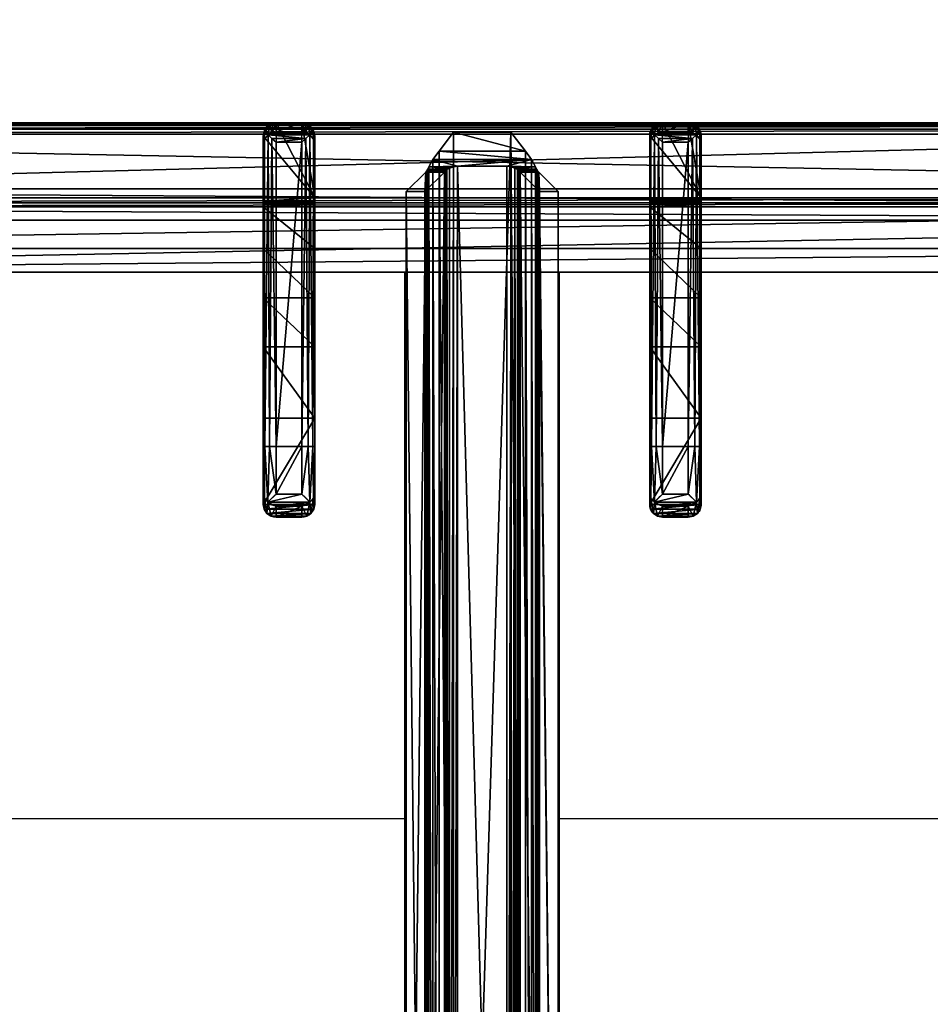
# Model space of a CAD drawing. Header units: millimetres. Extents: x 103872 to 294171, y 5570 to 32737.
# Tile 22 of 117: x 107233 to 107410, y 11463 to 11654. Entities that reach past the tile are written whole.
import ezdxf

# ---------------------------------------------------------------- set-up
doc = ezdxf.new("R2010")
doc.units = ezdxf.units.MM
doc.header["$LTSCALE"] = 2.5
doc.linetypes.add('CONTINUA', pattern=[0])
doc.layers.add('CKD Equipments', color=252, linetype='Continuous', lineweight=0)
doc.layers.add('Dimension', color=40, linetype='Continuous', lineweight=0)
for name, color, linetype in [('IQ_200_3D', 1, 'Continuous'), ('IQ_204_2D', 7, 'CONTINUA'), ('IQ_204_3D', 7, 'Continuous')]:
    doc.layers.add(name, color=color, linetype=linetype)

# ---------------------------------------------------------------- blocks, each defined once
blk = doc.blocks.new('ELECTROLUX-MC7-TOPFYERBRURNERS4')
at = {"layer": 'IQ_200_3D', "color": 8, "invisible_edges": 13}
blk.add_3dface([(400, -655, 900), (379.66, -619.74, 900), (379.66, -117.26, 900), (400, -80.5, 900)], dxfattribs=at)
at = {"layer": 'IQ_204_2D', "color": 8}
for p, q in [((380, -651.5), (380, -85.5)), ((308.09, -326), (305.96, -326)), ((308.09, -326), (317.24, -326)), ((317.24, -326), (377.53, -326)), ((303.52, -333.5), (303.52, -328.5)), ((303.52, -328.5), (305.63, -328.5)), ((305.63, -328.5), (305.63, -333.5)), ((317.19, -328.5), (307.98, -328.5)), ((307.98, -333.5), (307.98, -328.5)), ((317.19, -328.5), (317.19, -333.5)), ((378, -328.5), (317.19, -328.5)), ((378, -328.5), (378, -333.5)), ((380, -328.5), (380, -333.5)), ((380, -328.5), (380, -333.5)), ((305.63, -333.5), (303.52, -333.5)), ((307.98, -333.5), (317.19, -333.5)), ((317.19, -333.5), (378, -333.5)), ((305.96, -336), (308.09, -336)), ((317.24, -336), (308.09, -336)), ((377.53, -336), (317.24, -336)), ((205, -353.5), (351.02, -353.5)), ((205, -383.5), (351.02, -383.5)), ((305.96, -401), (308.09, -401)), ((317.24, -401), (308.09, -401)), ((377.53, -401), (317.24, -401)), ((303.52, -403.5), (303.52, -408.5)), ((305.63, -403.5), (303.52, -403.5)), ((305.63, -408.5), (305.63, -403.5)), ((307.98, -403.5), (317.19, -403.5)), ((307.98, -403.5), (307.98, -408.5)), ((317.19, -403.5), (378, -403.5)), ((317.19, -408.5), (317.19, -403.5)), ((378, -408.5), (378, -403.5)), ((380, -408.5), (380, -403.5)), ((380, -408.5), (380, -403.5)), ((303.52, -408.5), (305.63, -408.5)), ((317.19, -408.5), (307.98, -408.5)), ((378, -408.5), (317.19, -408.5)), ((308.09, -411), (305.96, -411)), ((308.09, -411), (317.24, -411)), ((317.24, -411), (377.53, -411))]:
    blk.add_line(p, q, dxfattribs=at)
blk.add_lwpolyline([(48.98, -112.48), (351.02, -112.48), (351.02, -624.52), (48.98, -624.52)], close=True, dxfattribs=at)
for points in [[(245, -353.5), (245, -222.25, 1), (155, -222.25), (155, -353.5)], [(155, -383.5), (155, -512.25, 1), (245, -512.25), (245, -383.5)]]:
    blk.add_lwpolyline(points, format="xyb", dxfattribs=at)
for centre, major_axis, ratio, start_param, end_param in [((308.09, -328.5), (0, 2.5), 0.84544, 0, 0.894481), ((317.24, -328.5), (0, 2.5), 0.02182, 0, 1.570796), ((377.53, -328.5), (0, 2.5), 0.948965, -0.895145, 0), ((308.09, -328.5), (1.92, 1.92), 0.8391, 1.592613, 2.268928), ((308.09, -328.5), (-2.5, 2.5), 0.02182, 0.872665, 1.54898), ((308.09, -333.5), (-1.92, 1.92), 0.8391, 0.872665, 1.54898), ((308.09, -333.5), (2.5, 2.5), 0.02182, 1.592613, 2.268928), ((317.24, -333.5), (0, 2.5), 0.02182, 1.570796, 3.141593), ((308.09, -333.5), (0, 2.5), 0.84544, 2.247111, 3.141593), ((377.53, -333.5), (0, 2.5), 0.948965, 3.141593, 4.036737)]:
    blk.add_ellipse(centre, major_axis=major_axis, ratio=ratio, start_param=start_param, end_param=end_param, dxfattribs=at)
at = {"layer": 'IQ_204_2D', "color": 8, "extrusion": (0, 0, -1)}
for centre, major_axis, ratio, start_param, end_param in [((308.09, -403.5), (0, 2.5), 0.84544, -0.894481, 0), ((317.24, -403.5), (0, 2.5), 0.02182, 4.712389, 6.283185), ((377.53, -403.5), (0, 2.5), 0.948965, 0, 0.895145), ((308.09, -403.5), (1.92, 1.92), 0.8391, 4.014257, 4.690572), ((308.09, -403.5), (-2.5, 2.5), 0.02182, 4.734206, 5.410521), ((308.09, -408.5), (-1.92, 1.92), 0.8391, 4.734206, 5.410521), ((308.09, -408.5), (2.5, 2.5), 0.02182, 4.014257, 4.690572), ((317.24, -408.5), (0, 2.5), 0.02182, 3.141593, 4.712389), ((308.09, -408.5), (0, 2.5), 0.84544, 3.141593, 4.036074), ((377.53, -408.5), (0, 2.5), 0.948965, 2.246448, 3.141593)]:
    blk.add_ellipse(centre, major_axis=major_axis, ratio=ratio, start_param=start_param, end_param=end_param, dxfattribs=at)
at = {"layer": 'IQ_204_2D', "color": 8}
for points, knots in [([(305.96, -326), (305.81, -326), (305.65, -326.01), (305.34, -326.08), (305.18, -326.13), (304.88, -326.25), (304.74, -326.33), (304.47, -326.52), (304.35, -326.62), (304.13, -326.84), (304.03, -326.97), (303.85, -327.24), (303.77, -327.39), (303.65, -327.7), (303.6, -327.86), (303.54, -328.18), (303.52, -328.34), (303.52, -328.5)], [3.776921, 3.776921, 3.776921, 3.776921, 4.248957, 4.248957, 4.720993, 4.720993, 5.193029, 5.193029, 5.665065, 5.665065, 6.135831, 6.135831, 6.606596, 6.606596, 7.077361, 7.077361, 7.548126, 7.548126, 7.548126, 7.548126]), ([(379.38, -326.94), (379.21, -327.14), (379.01, -327.37), (378.67, -327.75), (378.53, -327.9), (378.26, -328.21), (378.13, -328.36), (378, -328.5)], [11.858599, 11.858599, 11.858599, 11.858599, 12.773425, 12.773425, 13.35037, 13.35037, 13.927314, 13.927314, 13.927314, 13.927314]), ([(380, -328.5), (379.99, -328.36), (379.97, -328.21), (379.91, -327.9), (379.86, -327.75), (379.69, -327.37), (379.55, -327.14), (379.38, -326.94)], [0, 0, 0, 0, 0.576945, 0.576945, 1.153889, 1.153889, 2.068716, 2.068716, 2.068716, 2.068716]), ([(303.52, -333.5), (303.52, -333.66), (303.54, -333.82), (303.6, -334.14), (303.65, -334.3), (303.77, -334.61), (303.85, -334.76), (304.03, -335.03), (304.13, -335.16), (304.35, -335.38), (304.47, -335.48), (304.74, -335.67), (304.88, -335.75), (305.18, -335.87), (305.34, -335.92), (305.65, -335.98), (305.81, -336), (305.96, -336)], [15.096253, 15.096253, 15.096253, 15.096253, 15.567018, 15.567018, 16.037783, 16.037783, 16.508548, 16.508548, 16.979314, 16.979314, 17.45135, 17.45135, 17.923386, 17.923386, 18.395422, 18.395422, 18.867458, 18.867458, 18.867458, 18.867458]), ([(378, -333.5), (378.13, -333.64), (378.26, -333.79), (378.53, -334.09), (378.67, -334.25), (379.01, -334.63), (379.21, -334.86), (379.38, -335.06)], [0, 0, 0, 0, 0.576945, 0.576945, 1.153889, 1.153889, 2.068716, 2.068716, 2.068716, 2.068716]), ([(379.38, -335.06), (379.55, -334.86), (379.69, -334.63), (379.86, -334.25), (379.91, -334.09), (379.97, -333.79), (379.99, -333.64), (380, -333.5)], [11.858599, 11.858599, 11.858599, 11.858599, 12.773425, 12.773425, 13.35037, 13.35037, 13.927314, 13.927314, 13.927314, 13.927314]), ([(303.52, -403.5), (303.52, -403.34), (303.54, -403.18), (303.6, -402.86), (303.65, -402.7), (303.77, -402.39), (303.85, -402.24), (304.03, -401.97), (304.13, -401.84), (304.35, -401.62), (304.47, -401.52), (304.74, -401.33), (304.88, -401.25), (305.18, -401.13), (305.34, -401.08), (305.65, -401.02), (305.81, -401), (305.96, -401)], [15.096253, 15.096253, 15.096253, 15.096253, 15.567018, 15.567018, 16.037783, 16.037783, 16.508548, 16.508548, 16.979314, 16.979314, 17.45135, 17.45135, 17.923386, 17.923386, 18.395422, 18.395422, 18.867458, 18.867458, 18.867458, 18.867458]), ([(378, -403.5), (378.13, -403.36), (378.26, -403.21), (378.53, -402.91), (378.67, -402.75), (379.01, -402.37), (379.21, -402.14), (379.38, -401.94)], [0, 0, 0, 0, 0.576945, 0.576945, 1.153889, 1.153889, 2.068716, 2.068716, 2.068716, 2.068716]), ([(379.38, -401.94), (379.55, -402.14), (379.69, -402.37), (379.86, -402.75), (379.91, -402.91), (379.97, -403.21), (379.99, -403.36), (380, -403.5)], [11.858599, 11.858599, 11.858599, 11.858599, 12.773425, 12.773425, 13.35037, 13.35037, 13.927314, 13.927314, 13.927314, 13.927314]), ([(305.96, -411), (305.81, -411), (305.65, -410.99), (305.34, -410.92), (305.18, -410.87), (304.88, -410.75), (304.74, -410.67), (304.47, -410.48), (304.35, -410.38), (304.13, -410.16), (304.03, -410.03), (303.85, -409.76), (303.77, -409.61), (303.65, -409.3), (303.6, -409.14), (303.54, -408.82), (303.52, -408.66), (303.52, -408.5)], [3.776921, 3.776921, 3.776921, 3.776921, 4.248957, 4.248957, 4.720993, 4.720993, 5.193029, 5.193029, 5.665065, 5.665065, 6.135831, 6.135831, 6.606596, 6.606596, 7.077361, 7.077361, 7.548126, 7.548126, 7.548126, 7.548126]), ([(379.38, -410.06), (379.21, -409.86), (379.01, -409.63), (378.67, -409.25), (378.53, -409.09), (378.26, -408.79), (378.13, -408.64), (378, -408.5)], [11.858599, 11.858599, 11.858599, 11.858599, 12.773425, 12.773425, 13.35037, 13.35037, 13.927314, 13.927314, 13.927314, 13.927314]), ([(380, -408.5), (379.99, -408.64), (379.97, -408.79), (379.91, -409.09), (379.86, -409.25), (379.69, -409.63), (379.55, -409.86), (379.38, -410.06)], [0, 0, 0, 0, 0.576945, 0.576945, 1.153889, 1.153889, 2.068716, 2.068716, 2.068716, 2.068716])]:
    blk.add_open_spline(points, degree=3, knots=knots, dxfattribs=at)
at = {"layer": 'IQ_204_3D', "color": 8}
mesh = blk.add_polyface(dxfattribs=at)
corners = [(379.78, -85.71, 904.1), (380, -85.5, 900), (379.52, -84.72, 904.14), (379.73, -84.5, 900), (378, -83.5, 900), (378.78, -83.98, 904.14), (379, -83.77, 900), (377.79, -83.72, 904.1), (379.48, -85.71, 905.06), (379.29, -84.85, 905), (378.65, -85.21, 905.73), (378.76, -85.71, 905.75), (378.65, -84.21, 905), (377.79, -84.02, 905.06), (378.29, -84.85, 905.73), (377.79, -84.74, 905.75), (377.79, -85.71, 906), (22.21, -85.71, 906), (22.21, -84.74, 905.75), (22.21, -84.02, 905.06), (22.21, -83.72, 904.1), (22, -83.5, 900), (365.45, -638.95, 900), (22, -653.5, 900), (34.55, -638.95, 900), (365.45, -98.05, 900), (380, -651.5, 900), (34.55, -98.05, 900), (20, -85.5, 900), (21, -83.77, 900), (379.73, -652.5, 900), (379, -653.23, 900), (378, -653.5, 900), (20, -651.5, 900), (20.27, -652.5, 900), (21, -653.23, 900), (20.27, -84.5, 900), (21.22, -83.98, 904.14), (20.48, -84.72, 904.14), (20.22, -85.71, 904.1), (21.35, -84.21, 905), (21.71, -84.85, 905.73), (20.71, -84.85, 905), (20.52, -85.71, 905.06), (21.35, -85.21, 905.73), (21.24, -85.71, 905.75), (22.21, -651.29, 906), (21.24, -651.29, 905.75), (20.52, -651.29, 905.06), (20.22, -651.29, 904.1), (20.48, -652.28, 904.14), (21.22, -653.02, 904.14), (22.21, -653.28, 904.1), (20.71, -652.15, 905), (21.35, -651.79, 905.73), (21.35, -652.79, 905), (22.21, -652.98, 905.06), (21.71, -652.15, 905.73), (22.21, -652.26, 905.75), (35.55, -637.95, 899.73), (35.55, -99.05, 899.73), (36.28, -99.78, 899), (36.28, -637.22, 899), (38.88, -634.62, 902.5), (38.88, -102.38, 902.5), (36.31, -637.19, 905.06), (36.31, -99.81, 905.06), (32.81, -96.31, 906), (32.81, -640.69, 906), (48.98, -624.52, 885), (48.98, -112.48, 885), (44.36, -107.86, 885), (44.36, -629.14, 885), (377.79, -653.28, 904.1), (377.79, -652.98, 905.06), (377.79, -651.29, 906), (377.79, -652.26, 905.75), (363.72, -637.22, 899), (364.45, -637.95, 899.73), (364.45, -99.05, 899.73), (363.72, -99.78, 899), (367.19, -640.69, 906), (367.19, -96.31, 906), (378.78, -653.02, 904.14), (379.52, -652.28, 904.14), (379.78, -651.29, 904.1), (378.65, -652.79, 905), (378.29, -652.15, 905.73), (379.29, -652.15, 905), (379.48, -651.29, 905.06), (378.65, -651.79, 905.73), (378.76, -651.29, 905.75), (361.12, -634.62, 902.5), (351.02, -624.52, 885), (363.69, -637.19, 905.06), (355.64, -629.14, 885), (355.64, -107.86, 885), (351.02, -112.48, 885), (361.12, -102.38, 902.5), (363.69, -99.81, 905.06)]
mesh.append_faces([[corners[k] for k in face] for face in [(16, 10, 14), (17, 41, 44), (46, 54, 57), (75, 87, 90)]], dxfattribs={"color": 8})
mesh.append_faces([[corners[k] for k in face] for face in [(4, 5, 6), (8, 10, 11), (16, 11, 10), (15, 16, 14), (7, 19, 13), (13, 18, 15), (28, 38, 36), (19, 41, 18), (17, 18, 41), (45, 17, 44), (39, 48, 43), (43, 47, 45), (23, 51, 35), (48, 54, 47), (46, 47, 54), (58, 46, 57), (52, 74, 56), (76, 56, 74), (26, 84, 30), (74, 87, 76), (85, 88, 84), (88, 87, 86), (75, 76, 87), (91, 75, 90), (85, 8, 89), (11, 89, 8)]], dxfattribs={"vtx0": -1, "color": 8})
mesh.append_faces([[corners[k] for k in face] for face in [(16, 15, 17), (22, 23, 24), (25, 26, 22), (27, 21, 25), (21, 28, 29), (6, 1, 4), (4, 25, 21), (24, 28, 27), (35, 33, 23), (26, 25, 1), (23, 22, 32), (17, 45, 46), (75, 81, 46), (81, 16, 82), (46, 67, 17), (17, 82, 16), (93, 72, 69), (72, 93, 95), (70, 71, 97), (97, 95, 93)]], dxfattribs={"vtx0": -1, "vtx1": -1, "color": 8})
mesh.append_faces([[corners[k] for k in face] for face in [(21, 27, 28), (4, 1, 25), (26, 32, 22), (24, 23, 33)]], dxfattribs={"vtx0": -1, "vtx1": -1, "vtx2": -1, "color": 8})
mesh.append_faces([[corners[k] for k in face] for face in [(17, 15, 18), (24, 33, 28), (46, 45, 47), (75, 58, 76), (16, 91, 11)]], dxfattribs={"vtx0": -1, "vtx2": -1, "color": 8})
mesh.append_faces([[corners[k] for k in face] for face in [(0, 1, 2), (5, 2, 6), (8, 0, 9), (5, 12, 2), (5, 7, 12), (12, 13, 14), (12, 14, 9), (2, 9, 0), (10, 9, 14), (19, 18, 13), (4, 21, 7), (30, 31, 26), (34, 33, 35), (20, 21, 37), (38, 37, 36), (19, 20, 40), (38, 42, 37), (38, 39, 42), (42, 43, 44), (42, 44, 40), (37, 40, 20), (41, 40, 44), (48, 47, 43), (28, 33, 39), (49, 33, 50), (51, 50, 35), (48, 49, 53), (51, 55, 50), (51, 52, 55), (55, 56, 57), (55, 57, 53), (50, 53, 49), (54, 53, 57), (24, 27, 59), (61, 62, 60), (63, 64, 65), (67, 68, 66), (69, 70, 63), (61, 71, 62), (73, 74, 52), (58, 56, 76), (32, 73, 23), (62, 77, 59), (22, 24, 78), (27, 25, 60), (80, 61, 79), (73, 32, 83), (84, 83, 30), (74, 73, 86), (88, 89, 90), (88, 86, 84), (83, 84, 86), (92, 93, 63), (68, 81, 65), (92, 63, 94), (72, 95, 62), (95, 96, 77), (98, 97, 92), (81, 82, 94), (98, 92, 99), (77, 80, 78), (25, 22, 79), (0, 8, 85), (91, 89, 11), (80, 96, 61), (70, 97, 64), (64, 98, 66), (82, 67, 99), (1, 0, 26)]], dxfattribs={"vtx1": -1, "color": 8})
mesh.append_faces([[corners[k] for k in face] for face in [(31, 32, 26), (75, 46, 58), (75, 16, 81), (81, 68, 46), (68, 67, 46), (67, 82, 17), (70, 69, 71), (72, 71, 69), (71, 96, 97), (96, 95, 97), (16, 75, 91)]], dxfattribs={"vtx1": -1, "vtx2": -1, "color": 8})
mesh.append_faces([[corners[k] for k in face] for face in [(1, 3, 2), (4, 7, 5), (2, 3, 6), (8, 9, 10), (7, 13, 12), (12, 9, 2), (13, 15, 14), (7, 20, 19), (21, 20, 7), (6, 3, 1), (28, 36, 29), (21, 29, 37), (28, 39, 38), (37, 29, 36), (19, 40, 41), (39, 43, 42), (42, 40, 37), (43, 45, 44), (39, 49, 48), (33, 49, 39), (33, 34, 50), (23, 52, 51), (50, 34, 35), (48, 53, 54), (52, 56, 55), (55, 53, 50), (56, 58, 57), (27, 60, 59), (62, 59, 60), (64, 66, 65), (68, 65, 66), (70, 64, 63), (71, 72, 62), (73, 52, 23), (77, 78, 59), (24, 59, 78), (25, 79, 60), (61, 60, 79), (32, 31, 83), (26, 85, 84), (83, 31, 30), (74, 86, 87), (73, 83, 86), (85, 89, 88), (88, 90, 87), (89, 91, 90), (93, 69, 63), (81, 94, 65), (63, 65, 94), (95, 77, 62), (96, 80, 77), (97, 93, 92), (82, 99, 94), (92, 94, 99), (80, 79, 78), (22, 78, 79), (96, 71, 61), (97, 98, 64), (98, 99, 66), (67, 66, 99), (0, 85, 26)]], dxfattribs={"vtx2": -1, "color": 8})
mesh = blk.add_polyface(dxfattribs=at)
corners = [(307.98, -333.5, 934.6), (306.44, -326.93, 933.98), (306.44, -335.06, 933.98), (307.98, -328.5, 934.6), (305.63, -328.5, 932.53), (305.63, -333.5, 932.53), (303.71, -334.46, 920.55), (303.52, -333.5, 920.59), (304.24, -335.27, 920.43), (307.18, -335.75, 933.14), (305.96, -336, 920), (308.09, -336, 932.1), (305.03, -335.81, 920.24), (303.52, -328.5, 920.59), (303.71, -327.54, 920.55), (307.18, -326.25, 933.14), (304.24, -326.73, 920.43), (305.03, -326.19, 920.24), (305.96, -326, 920), (308.09, -326, 932.1), (317.24, -336, 932.5), (322.73, -336, 912.68), (375.79, -336, 932.5), (346.02, -336, 885), (363.72, -336, 899), (336.51, -336, 900.63), (355.64, -336, 885), (364.17, -336, 899.53), (364.77, -336, 899.88), (377.5, -336, 900), (365.45, -336, 900), (322.73, -326, 912.68), (346.02, -326, 885), (336.51, -326, 900.63), (317.24, -326, 932.5), (377.5, -326, 900), (365.45, -326, 900), (375.79, -326, 932.5), (364.77, -326, 899.88), (364.17, -326, 899.53), (355.64, -326, 885), (363.72, -326, 899), (378.27, -328.5, 933.1), (380, -328.5, 900), (378.1, -327.7, 933.81), (378.75, -326.33, 900), (377.64, -326.94, 934.45), (379.66, -327.25, 900), (376.82, -326.25, 933.58), (380, -333.5, 900), (378.27, -333.5, 933.1), (379.66, -334.75, 900), (378.75, -335.66, 900), (317.19, -327.25, 934.67), (317.19, -328.5, 935), (317.21, -326.33, 933.75), (376.98, -327.7, 934.87), (376.27, -328.5, 935), (317.19, -333.5, 935), (376.27, -333.5, 935), (377.64, -335.06, 934.45), (376.98, -334.3, 934.87), (378.1, -334.3, 933.81), (376.82, -335.75, 933.58), (317.21, -335.66, 933.75), (317.19, -334.75, 934.67)]
mesh.append_faces([[corners[k] for k in face] for face in [(5, 6, 2), (5, 7, 6), (6, 8, 2), (13, 4, 14), (16, 14, 1), (1, 14, 4), (42, 43, 44), (45, 46, 47), (46, 45, 48), (46, 44, 47), (44, 43, 47), (1, 55, 15), (48, 55, 46), (46, 53, 56), (57, 56, 54), (50, 62, 49), (49, 62, 51), (63, 52, 60), (52, 51, 60), (60, 51, 62), (61, 65, 60), (59, 58, 61), (60, 64, 63), (9, 64, 2)]], dxfattribs={"color": 8})
mesh.append_faces([[corners[k] for k in face] for face in [(0, 1, 2), (15, 16, 1), (16, 15, 17), (19, 17, 15), (32, 25, 33), (35, 48, 45), (35, 30, 36), (3, 53, 1), (53, 55, 1), (55, 53, 46), (58, 65, 61), (65, 64, 60), (64, 65, 2), (65, 0, 2)]], dxfattribs={"vtx0": -1, "color": 8})
mesh.append_faces([[corners[k] for k in face] for face in [(20, 21, 22), (23, 24, 25), (25, 22, 21), (30, 22, 28), (12, 17, 10), (17, 12, 16), (6, 14, 8), (8, 16, 12), (18, 34, 31), (37, 31, 34), (51, 29, 49), (49, 30, 43)]], dxfattribs={"vtx0": -1, "vtx1": -1, "color": 8})
mesh.append_faces([[corners[k] for k in face] for face in [(25, 28, 22), (37, 38, 33), (35, 43, 30)]], dxfattribs={"vtx0": -1, "vtx1": -1, "vtx2": -1, "color": 8})
mesh.append_faces([[corners[k] for k in face] for face in [(37, 33, 31), (33, 39, 41), (34, 15, 55), (34, 55, 48), (58, 54, 3), (54, 58, 59), (20, 63, 64), (20, 64, 9)]], dxfattribs={"vtx0": -1, "vtx2": -1, "color": 8})
mesh.append_faces([[corners[k] for k in face] for face in [(1, 4, 2), (2, 8, 9), (10, 11, 12), (12, 9, 8), (4, 13, 5), (18, 17, 19), (11, 10, 20), (29, 22, 30), (7, 13, 6), (10, 18, 21), (25, 21, 33), (19, 34, 18), (35, 36, 37), (40, 32, 41), (37, 48, 35), (43, 42, 49), (45, 47, 35), (19, 15, 34), (37, 34, 48), (0, 58, 3), (57, 54, 59), (42, 44, 50), (46, 60, 44), (60, 46, 61), (59, 61, 57), (62, 50, 44), (22, 29, 63), (22, 63, 20), (11, 20, 9), (26, 23, 40), (24, 26, 41), (36, 30, 38), (24, 41, 27), (39, 38, 27)]], dxfattribs={"vtx1": -1, "color": 8})
mesh.append_faces([[corners[k] for k in face] for face in [(10, 21, 20), (24, 27, 25), (27, 28, 25), (13, 14, 6), (14, 16, 8), (36, 38, 37), (38, 39, 33), (32, 33, 41), (47, 43, 35), (29, 30, 49), (3, 54, 53), (58, 0, 65)]], dxfattribs={"vtx1": -1, "vtx2": -1, "color": 8})
mesh.append_faces([[corners[k] for k in face] for face in [(0, 3, 1), (4, 5, 2), (11, 9, 12), (13, 7, 5), (23, 26, 24), (17, 18, 10), (18, 31, 21), (32, 23, 25), (21, 31, 33), (42, 50, 49), (51, 52, 29), (54, 56, 53), (46, 56, 61), (60, 62, 44), (61, 56, 57), (29, 52, 63), (23, 32, 40), (26, 40, 41), (30, 28, 38), (41, 39, 27), (38, 28, 27)]], dxfattribs={"vtx2": -1, "color": 8})
mesh = blk.add_polyface(dxfattribs=at)
corners = [(33.32, -379.61, 880), (366.68, -379.61, 880), (33.32, -383.23, 880), (366.68, -383.23, 880), (33.32, -353.77, 880), (366.68, -353.77, 880), (33.32, -357.39, 880), (366.68, -357.39, 880), (370.45, -357.54, 894.07), (29.55, -357.54, 894.07), (370.7, -357.75, 894.84), (28.97, -357.94, 895.59), (371.03, -357.94, 895.59), (29.3, -357.75, 894.84), (28.57, -358.13, 896.29), (371.43, -358.13, 896.29), (29.55, -361.16, 894.07), (370.45, -375.84, 894.07), (29.55, -375.84, 894.07), (370.5, -375.79, 894.26), (29.44, -375.74, 894.46), (370.56, -375.74, 894.46), (29.5, -375.79, 894.26), (29.37, -375.68, 894.65), (370.63, -375.68, 894.65), (29.55, -379.46, 894.07), (21.82, -362.96, 900), (25.49, -360.12, 899.11), (21.82, -374.04, 900), (25.49, -376.88, 899.11), (28.44, -363.73, 896.5), (27.13, -358.95, 897.99), (28.77, -362.18, 895.96), (29.07, -361.65, 895.39), (29.44, -361.26, 894.46), (29.5, -361.21, 894.26), (29.37, -361.32, 894.65), (28.53, -362.91, 896.36), (28.44, -373.27, 896.5), (28.53, -374.09, 896.36), (28.57, -378.87, 896.29), (28.77, -374.82, 895.96), (28.97, -379.06, 895.59), (29.3, -379.25, 894.84), (29.07, -375.35, 895.39), (27.13, -378.05, 897.99), (378.18, -362.96, 900), (374.51, -360.12, 899.11), (372.87, -358.95, 897.99), (370.45, -361.16, 894.07), (370.56, -361.26, 894.46), (370.5, -361.21, 894.26), (370.63, -361.32, 894.65), (370.93, -361.65, 895.39), (371.23, -362.18, 895.96), (371.47, -362.91, 896.36), (371.56, -363.73, 896.5), (371.56, -373.27, 896.5), (371.47, -374.09, 896.36), (370.93, -375.35, 895.39), (371.23, -374.82, 895.96), (370.45, -379.46, 894.07), (371.03, -379.06, 895.59), (370.7, -379.25, 894.84), (371.43, -378.87, 896.29), (372.87, -378.05, 897.99), (378.18, -374.04, 900), (374.51, -376.88, 899.11)]
mesh.append_faces([[corners[k] for k in face] for face in [(28, 27, 29), (39, 40, 38), (29, 31, 45), (26, 47, 27), (15, 31, 48), (48, 27, 47), (32, 55, 37), (56, 37, 55), (38, 58, 39), (60, 39, 58), (40, 65, 45), (66, 29, 67), (67, 45, 65), (48, 56, 15), (46, 67, 47), (47, 65, 48)]], dxfattribs={"vtx0": -1, "color": 8})
mesh.append_faces([[corners[k] for k in face] for face in [(8, 9, 10), (11, 12, 13), (13, 10, 9), (17, 18, 19), (20, 21, 22), (22, 19, 18), (11, 32, 14), (32, 11, 33), (9, 34, 13), (13, 33, 11), (40, 41, 42), (23, 43, 44), (43, 20, 25), (18, 25, 22), (22, 25, 20), (44, 42, 41), (6, 49, 16), (50, 35, 51), (35, 50, 34), (52, 34, 50), (51, 16, 49), (2, 61, 25), (62, 43, 63), (43, 62, 42), (64, 42, 62), (63, 25, 61), (56, 65, 57), (62, 60, 64), (60, 62, 59), (61, 21, 63), (63, 59, 62), (15, 54, 12), (52, 10, 53), (10, 50, 8), (49, 8, 51), (51, 8, 50), (53, 12, 54)]], dxfattribs={"vtx0": -1, "vtx1": -1, "color": 8})
mesh.append_faces([[corners[k] for k in face] for face in [(25, 18, 0), (38, 45, 31), (56, 48, 65), (8, 49, 7)]], dxfattribs={"vtx0": -1, "vtx2": -1, "color": 8})
mesh.append_faces([[corners[k] for k in face] for face in [(0, 1, 2), (4, 5, 6), (5, 4, 8), (14, 15, 11), (4, 6, 9), (1, 0, 17), (23, 24, 20), (2, 25, 0), (26, 27, 28), (14, 30, 31), (40, 45, 38), (27, 31, 29), (46, 47, 26), (31, 27, 48), (7, 49, 6), (36, 34, 52), (52, 53, 36), (54, 32, 53), (54, 55, 32), (30, 37, 56), (33, 36, 53), (57, 38, 56), (57, 58, 38), (59, 44, 60), (59, 24, 44), (41, 39, 60), (3, 61, 2), (40, 42, 64), (64, 65, 40), (29, 45, 67), (46, 26, 66), (67, 65, 47), (56, 55, 15), (5, 8, 7), (3, 1, 61)]], dxfattribs={"vtx1": -1, "color": 8})
mesh.append_faces([[corners[k] for k in face] for face in [(4, 9, 8), (15, 12, 11), (12, 10, 13), (6, 16, 9), (0, 18, 17), (24, 21, 20), (21, 19, 22), (16, 35, 9), (35, 34, 9), (34, 36, 13), (36, 33, 13), (32, 37, 14), (30, 38, 31), (39, 41, 40), (23, 20, 43), (43, 42, 44), (35, 16, 51), (43, 25, 63), (17, 19, 61), (19, 21, 61), (21, 24, 63), (24, 59, 63), (60, 58, 64), (55, 54, 15), (52, 50, 10), (10, 12, 53), (1, 17, 61)]], dxfattribs={"vtx1": -1, "vtx2": -1, "color": 8})
mesh.append_faces([[corners[k] for k in face] for face in [(1, 3, 2), (5, 7, 6), (37, 30, 14), (15, 14, 31), (32, 33, 53), (38, 30, 56), (24, 23, 44), (44, 41, 60), (66, 28, 29), (26, 28, 66), (46, 66, 67), (65, 64, 57), (58, 57, 64)]], dxfattribs={"vtx2": -1, "color": 8})
mesh = blk.add_polyface(dxfattribs=at)
corners = [(307.98, -408.5, 934.6), (306.44, -401.94, 933.98), (306.44, -410.07, 933.98), (307.98, -403.5, 934.6), (305.63, -403.5, 932.53), (305.63, -408.5, 932.53), (303.71, -409.46, 920.55), (303.52, -408.5, 920.59), (304.24, -410.27, 920.43), (307.18, -410.75, 933.14), (305.96, -411, 920), (308.09, -411, 932.1), (305.03, -410.81, 920.24), (303.52, -403.5, 920.59), (303.71, -402.54, 920.55), (307.18, -401.25, 933.14), (304.24, -401.73, 920.43), (305.03, -401.19, 920.24), (305.96, -401, 920), (308.09, -401, 932.1), (317.24, -411, 932.5), (322.73, -411, 912.68), (375.79, -411, 932.5), (346.02, -411, 885), (363.72, -411, 899), (336.51, -411, 900.63), (355.64, -411, 885), (364.17, -411, 899.53), (364.77, -411, 899.88), (377.5, -411, 900), (365.45, -411, 900), (322.73, -401, 912.68), (346.02, -401, 885), (336.51, -401, 900.63), (317.24, -401, 932.5), (377.5, -401, 900), (365.45, -401, 900), (375.79, -401, 932.5), (364.77, -401, 899.88), (364.17, -401, 899.53), (355.64, -401, 885), (363.72, -401, 899), (378.27, -403.5, 933.1), (380, -403.5, 900), (378.1, -402.7, 933.81), (378.75, -401.34, 900), (377.64, -401.94, 934.45), (379.66, -402.25, 900), (376.82, -401.25, 933.58), (380, -408.5, 900), (378.27, -408.5, 933.1), (379.66, -409.75, 900), (378.75, -410.67, 900), (317.19, -402.25, 934.67), (317.19, -403.5, 935), (317.21, -401.34, 933.75), (376.98, -402.7, 934.87), (376.27, -403.5, 935), (317.19, -408.5, 935), (376.27, -408.5, 935), (377.64, -410.06, 934.45), (376.98, -409.3, 934.87), (378.1, -409.3, 933.81), (376.82, -410.75, 933.58), (317.21, -410.67, 933.75), (317.19, -409.75, 934.67)]
mesh.append_faces([[corners[k] for k in face] for face in [(5, 6, 2), (5, 7, 6), (6, 8, 2), (13, 4, 14), (16, 14, 1), (1, 14, 4), (42, 43, 44), (45, 46, 47), (46, 45, 48), (46, 44, 47), (44, 43, 47), (1, 55, 15), (48, 55, 46), (46, 53, 56), (57, 56, 54), (50, 62, 49), (49, 62, 51), (63, 52, 60), (52, 51, 60), (60, 51, 62), (61, 65, 60), (59, 58, 61), (60, 64, 63), (9, 64, 2)]], dxfattribs={"color": 8})
mesh.append_faces([[corners[k] for k in face] for face in [(0, 1, 2), (15, 16, 1), (16, 15, 17), (19, 17, 15), (32, 25, 33), (35, 48, 45), (35, 30, 36), (3, 53, 1), (53, 55, 1), (55, 53, 46), (58, 65, 61), (65, 64, 60), (64, 65, 2), (65, 0, 2)]], dxfattribs={"vtx0": -1, "color": 8})
mesh.append_faces([[corners[k] for k in face] for face in [(20, 21, 22), (23, 24, 25), (25, 22, 21), (30, 22, 28), (12, 17, 10), (17, 12, 16), (6, 14, 8), (8, 16, 12), (18, 34, 31), (37, 31, 34), (51, 29, 49), (49, 30, 43)]], dxfattribs={"vtx0": -1, "vtx1": -1, "color": 8})
mesh.append_faces([[corners[k] for k in face] for face in [(25, 28, 22), (37, 38, 33), (35, 43, 30)]], dxfattribs={"vtx0": -1, "vtx1": -1, "vtx2": -1, "color": 8})
mesh.append_faces([[corners[k] for k in face] for face in [(37, 33, 31), (33, 39, 41), (34, 15, 55), (34, 55, 48), (58, 54, 3), (54, 58, 59), (20, 63, 64), (20, 64, 9)]], dxfattribs={"vtx0": -1, "vtx2": -1, "color": 8})
mesh.append_faces([[corners[k] for k in face] for face in [(1, 4, 2), (2, 8, 9), (10, 11, 12), (12, 9, 8), (4, 13, 5), (18, 17, 19), (11, 10, 20), (29, 22, 30), (7, 13, 6), (10, 18, 21), (25, 21, 33), (19, 34, 18), (35, 36, 37), (40, 32, 41), (37, 48, 35), (43, 42, 49), (45, 47, 35), (19, 15, 34), (37, 34, 48), (0, 58, 3), (57, 54, 59), (42, 44, 50), (46, 60, 44), (60, 46, 61), (59, 61, 57), (62, 50, 44), (22, 29, 63), (22, 63, 20), (11, 20, 9), (26, 23, 40), (24, 26, 41), (36, 30, 38), (24, 41, 27), (39, 38, 27)]], dxfattribs={"vtx1": -1, "color": 8})
mesh.append_faces([[corners[k] for k in face] for face in [(10, 21, 20), (24, 27, 25), (27, 28, 25), (13, 14, 6), (14, 16, 8), (36, 38, 37), (38, 39, 33), (32, 33, 41), (47, 43, 35), (29, 30, 49), (3, 54, 53), (58, 0, 65)]], dxfattribs={"vtx1": -1, "vtx2": -1, "color": 8})
mesh.append_faces([[corners[k] for k in face] for face in [(0, 3, 1), (4, 5, 2), (11, 9, 12), (13, 7, 5), (23, 26, 24), (17, 18, 10), (18, 31, 21), (32, 23, 25), (21, 31, 33), (42, 50, 49), (51, 52, 29), (54, 56, 53), (46, 56, 61), (60, 62, 44), (61, 56, 57), (29, 52, 63), (23, 32, 40), (26, 40, 41), (30, 28, 38), (41, 39, 27), (38, 28, 27)]], dxfattribs={"vtx2": -1, "color": 8})
blk = doc.blocks.new('ARCH')
at = {"layer": 'CKD Equipments', "color": 8}
blk.add_3dface([(116417.15, 11253.55, -230), (115864.15, 11253.55, -230), (115864.15, 12053.55, -230), (116417.15, 12053.55, -230)], dxfattribs=at)
at = {"layer": 'CKD Equipments', "color": 8, "rotation": 90}
blk.add_blockref('ELECTROLUX-MC7-TOPFYERBRURNERS4', (115762.15, 11253.55, -880), dxfattribs=at)

msp = doc.modelspace()

# ---------------------------------------------------------------- block references
at = {"layer": 'Dimension'}
msp.add_blockref('ARCH', (-8807.98, 0), dxfattribs=at)

doc.saveas('drawing.dxf')
